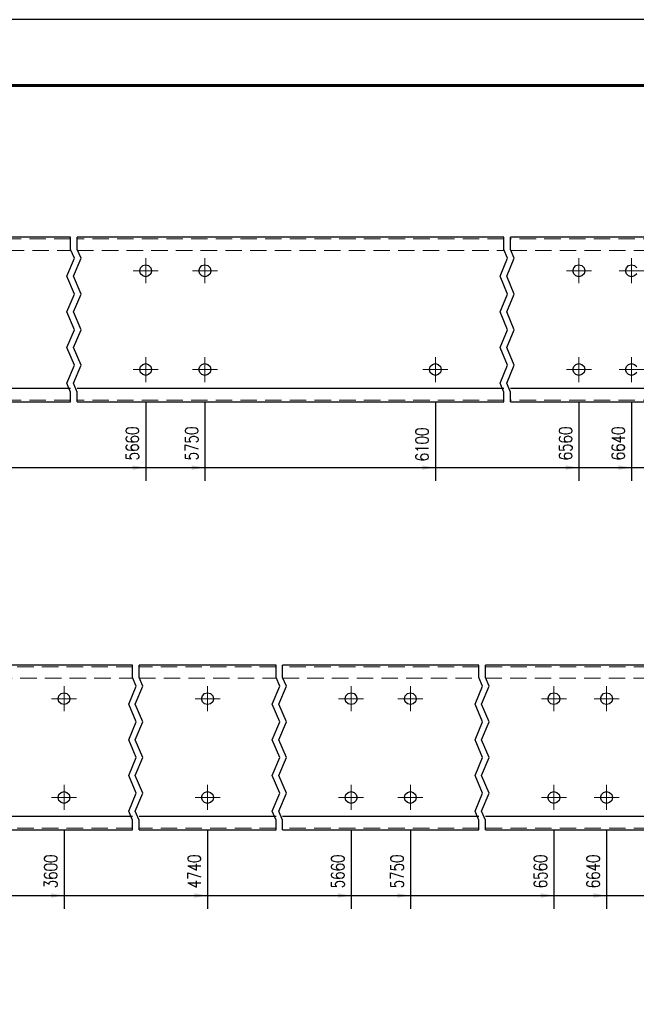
# Model space of a CAD drawing. Header units: millimetres. Extents: x -129 to 775, y 10833 to 11484.
# Tile 16 of 38: x 58 to 152, y 11305 to 11455. Entities that reach past the tile are written whole.
import ezdxf

# ---------------------------------------------------------------- set-up
doc = ezdxf.new("R2010")
doc.units = ezdxf.units.MM
doc.header["$LTSCALE"] = 10
doc.linetypes.add('HIDDEN', pattern=[0.375, 0.25, -0.125])
doc.linetypes.add('MITTE', pattern=[2, 1.25, -0.25, 0.25, -0.25])
doc.layers.get('Defpoints').update_dxf_attribs({"color": 1})
doc.layers.add('_FORMATKA', color=8, linetype='Continuous', plot=False)
for name, color, linetype, lineweight in [('_RAMKA', 7, 'Continuous', 35), ('PS_Bolt', 4, 'Continuous', 13), ('PS_DIM', 4, 'Continuous', 13), ('PS_Hidden', 2, 'HIDDEN', 9), ('PS_Mid', 5, 'MITTE', 15), ('PS_Shape', 161, 'Continuous', 30), ('PS_SOLID', 7, 'Continuous', 30)]:
    doc.layers.add(name, color=color, linetype=linetype, lineweight=lineweight)
doc.styles.add('simplex', font='simplex.shx', dxfattribs={"width": 0.75})
doc.dimstyles.new('1_10_GŁ_DS1-LS10', dxfattribs={"dimtxt": 2, "dimasz": 2, "dimexe": 2, "dimexo": 5, "dimgap": 1, "dimtad": 1, "dimjust": 4, "dimdec": 0, "dimlfac": 10, "dimtxsty": 'simplex', "dimblk1": 'NONE', "dimsah": 1, "dimcen": 2, "dimclrd": 256, "dimclre": 256, "dimclrt": 3, "dimadec": 1, "dimazin": 0, "dimtfac": 1, "dimtdec": 0, "dimtmove": 2, "dimatfit": 3, "dimfxl": 1, "dimarcsym": 0})

# ---------------------------------------------------------------- blocks, each defined once
blk = doc.blocks.new('*D15')
at = {"layer": 'Defpoints', "color": 0, "transparency": 16777216}
for p in [(77.02, 11401.75), (-86.58, 11396.85), (77.02, 11386.85)]:
    blk.add_point(p, dxfattribs=at)
at = {"layer": 'PS_DIM', "lineweight": -2, "transparency": 16777216}
for p, q in [((77.02, 11396.75), (77.02, 11384.85)), ((-86.58, 11391.85), (-86.58, 11384.85)), ((-86.58, 11386.85), (75.02, 11386.85))]:
    blk.add_line(p, q, dxfattribs=at)
at = {"layer": 'PS_DIM', "transparency": 16777216}
blk.add_solid([(75.02, 11387.19), (75.02, 11386.52), (77.02, 11386.85)], dxfattribs=at)
at = {"layer": 'PS_DIM', "color": 3, "transparency": 16777216, "insert": (75, 11390.52), "char_height": 2, "attachment_point": 5, "rotation": 90, "style": 'simplex'}
blk.add_mtext('5660', dxfattribs=at)
blk = doc.blocks.new('_None')
blk = doc.blocks.new('*D16')
at = {"layer": 'Defpoints', "color": 0, "transparency": 16777216}
for p in [(86.02, 11401.75), (-86.58, 11396.85), (86.02, 11386.85)]:
    blk.add_point(p, dxfattribs=at)
at = {"layer": 'PS_DIM', "lineweight": -2, "transparency": 16777216}
for p, q in [((86.02, 11396.75), (86.02, 11384.85)), ((-86.58, 11391.85), (-86.58, 11384.85)), ((-86.58, 11386.85), (84.02, 11386.85))]:
    blk.add_line(p, q, dxfattribs=at)
at = {"layer": 'PS_DIM', "transparency": 16777216}
blk.add_solid([(84.02, 11387.19), (84.02, 11386.52), (86.02, 11386.85)], dxfattribs=at)
at = {"layer": 'PS_DIM', "color": 3, "transparency": 16777216, "insert": (84, 11390.52), "char_height": 2, "attachment_point": 5, "rotation": 90, "style": 'simplex'}
blk.add_mtext('5750', dxfattribs=at)
blk = doc.blocks.new('*D17')
at = {"layer": 'Defpoints', "color": 0, "transparency": 16777216}
for p in [(121.02, 11401.75), (-86.58, 11396.85), (121.02, 11386.85)]:
    blk.add_point(p, dxfattribs=at)
at = {"layer": 'PS_DIM', "lineweight": -2, "transparency": 16777216}
for p, q in [((121.02, 11396.75), (121.02, 11384.85)), ((-86.58, 11391.85), (-86.58, 11384.85)), ((-86.58, 11386.85), (119.02, 11386.85))]:
    blk.add_line(p, q, dxfattribs=at)
at = {"layer": 'PS_DIM', "transparency": 16777216}
blk.add_solid([(119.02, 11387.19), (119.02, 11386.52), (121.02, 11386.85)], dxfattribs=at)
at = {"layer": 'PS_DIM', "color": 3, "transparency": 16777216, "insert": (119, 11390.37), "char_height": 2, "attachment_point": 5, "rotation": 90, "style": 'simplex'}
blk.add_mtext('6100', dxfattribs=at)
blk = doc.blocks.new('*D18')
at = {"layer": 'Defpoints', "color": 0, "transparency": 16777216}
for p in [(142.82, 11401.75), (-86.58, 11396.85), (142.82, 11386.85)]:
    blk.add_point(p, dxfattribs=at)
at = {"layer": 'PS_DIM', "lineweight": -2, "transparency": 16777216}
for p, q in [((142.82, 11396.75), (142.82, 11384.85)), ((-86.58, 11391.85), (-86.58, 11384.85)), ((-86.58, 11386.85), (140.82, 11386.85))]:
    blk.add_line(p, q, dxfattribs=at)
at = {"layer": 'PS_DIM', "transparency": 16777216}
blk.add_solid([(140.82, 11387.19), (140.82, 11386.52), (142.82, 11386.85)], dxfattribs=at)
at = {"layer": 'PS_DIM', "color": 3, "transparency": 16777216, "insert": (140.8, 11390.52), "char_height": 2, "attachment_point": 5, "rotation": 90, "style": 'simplex'}
blk.add_mtext('6560', dxfattribs=at)
blk = doc.blocks.new('*D19')
at = {"layer": 'Defpoints', "color": 0, "transparency": 16777216}
for p in [(150.82, 11401.75), (-86.58, 11396.85), (150.82, 11386.85)]:
    blk.add_point(p, dxfattribs=at)
at = {"layer": 'PS_DIM', "lineweight": -2, "transparency": 16777216}
for p, q in [((150.82, 11396.75), (150.82, 11384.85)), ((-86.58, 11391.85), (-86.58, 11384.85)), ((-86.58, 11386.85), (148.82, 11386.85))]:
    blk.add_line(p, q, dxfattribs=at)
at = {"layer": 'PS_DIM', "transparency": 16777216}
blk.add_solid([(148.82, 11387.19), (148.82, 11386.52), (150.82, 11386.85)], dxfattribs=at)
at = {"layer": 'PS_DIM', "color": 3, "transparency": 16777216, "insert": (148.8, 11390.52), "char_height": 2, "attachment_point": 5, "rotation": 90, "style": 'simplex'}
blk.add_mtext('6640', dxfattribs=at)
blk = doc.blocks.new('*D20')
at = {"layer": 'Defpoints', "color": 0, "transparency": 16777216}
for p in [(196.82, 11401.75), (-86.58, 11396.85), (196.82, 11386.85)]:
    blk.add_point(p, dxfattribs=at)
at = {"layer": 'PS_DIM', "lineweight": -2, "transparency": 16777216}
for p, q in [((196.82, 11396.75), (196.82, 11384.85)), ((-86.58, 11391.85), (-86.58, 11384.85)), ((-86.58, 11386.85), (194.82, 11386.85))]:
    blk.add_line(p, q, dxfattribs=at)
at = {"layer": 'PS_DIM', "transparency": 16777216}
blk.add_solid([(194.82, 11387.19), (194.82, 11386.52), (196.82, 11386.85)], dxfattribs=at)
at = {"layer": 'PS_DIM', "color": 3, "transparency": 16777216, "insert": (194.8, 11390.37), "char_height": 2, "attachment_point": 5, "rotation": 90, "style": 'simplex'}
blk.add_mtext('7100', dxfattribs=at)
blk = doc.blocks.new('*D21')
at = {"layer": 'Defpoints', "color": 0, "transparency": 16777216}
for p in [(215.82, 11401.75), (-86.58, 11396.85), (215.82, 11386.85)]:
    blk.add_point(p, dxfattribs=at)
at = {"layer": 'PS_DIM', "lineweight": -2, "transparency": 16777216}
for p, q in [((215.82, 11396.75), (215.82, 11384.85)), ((-86.58, 11391.85), (-86.58, 11384.85)), ((-86.58, 11386.85), (213.82, 11386.85))]:
    blk.add_line(p, q, dxfattribs=at)
at = {"layer": 'PS_DIM', "transparency": 16777216}
blk.add_solid([(213.82, 11387.19), (213.82, 11386.52), (215.82, 11386.85)], dxfattribs=at)
at = {"layer": 'PS_DIM', "color": 3, "transparency": 16777216, "insert": (213.8, 11390.52), "char_height": 2, "attachment_point": 5, "rotation": 90, "style": 'simplex'}
blk.add_mtext('7290', dxfattribs=at)
blk = doc.blocks.new('*D22')
at = {"layer": 'Defpoints', "color": 0, "transparency": 16777216}
for p in [(-86.58, 11396.85), (218.82, 11396.85), (218.82, 11386.85)]:
    blk.add_point(p, dxfattribs=at)
at = {"layer": 'PS_DIM', "lineweight": -2, "transparency": 16777216}
for p, q in [((-86.58, 11391.85), (-86.58, 11384.85)), ((218.82, 11391.85), (218.82, 11384.85)), ((-86.58, 11386.85), (216.82, 11386.85))]:
    blk.add_line(p, q, dxfattribs=at)
at = {"layer": 'PS_DIM', "transparency": 16777216}
blk.add_solid([(216.82, 11387.19), (216.82, 11386.52), (218.82, 11386.85)], dxfattribs=at)
at = {"layer": 'PS_DIM', "color": 3, "transparency": 16777216, "insert": (217.21, 11390.51), "char_height": 2, "attachment_point": 5, "rotation": 90, "style": 'simplex'}
blk.add_mtext('7320', dxfattribs=at)
blk = doc.blocks.new('*D36')
at = {"layer": 'Defpoints', "color": 0, "transparency": 16777216}
for p in [(64.62, 11336.75), (-86.58, 11331.85), (64.62, 11321.85)]:
    blk.add_point(p, dxfattribs=at)
at = {"layer": 'PS_DIM', "lineweight": -2, "transparency": 16777216}
for p, q in [((64.62, 11331.75), (64.62, 11319.85)), ((-86.58, 11326.85), (-86.58, 11319.85)), ((-86.58, 11321.85), (62.62, 11321.85))]:
    blk.add_line(p, q, dxfattribs=at)
at = {"layer": 'PS_DIM', "transparency": 16777216}
blk.add_solid([(62.62, 11322.19), (62.62, 11321.52), (64.62, 11321.85)], dxfattribs=at)
at = {"layer": 'PS_DIM', "color": 3, "transparency": 16777216, "insert": (62.6, 11325.52), "char_height": 2, "attachment_point": 5, "rotation": 90, "style": 'simplex'}
blk.add_mtext('3600', dxfattribs=at)
blk = doc.blocks.new('*D37')
at = {"layer": 'Defpoints', "color": 0, "transparency": 16777216}
for p in [(86.42, 11336.75), (-86.58, 11331.85), (86.42, 11321.85)]:
    blk.add_point(p, dxfattribs=at)
at = {"layer": 'PS_DIM', "lineweight": -2, "transparency": 16777216}
for p, q in [((86.42, 11331.75), (86.42, 11319.85)), ((-86.58, 11326.85), (-86.58, 11319.85)), ((-86.58, 11321.85), (84.42, 11321.85))]:
    blk.add_line(p, q, dxfattribs=at)
at = {"layer": 'PS_DIM', "transparency": 16777216}
blk.add_solid([(84.42, 11322.19), (84.42, 11321.52), (86.42, 11321.85)], dxfattribs=at)
at = {"layer": 'PS_DIM', "color": 3, "transparency": 16777216, "insert": (84.4, 11325.52), "char_height": 2, "attachment_point": 5, "rotation": 90, "style": 'simplex'}
blk.add_mtext('4740', dxfattribs=at)
blk = doc.blocks.new('*D38')
at = {"layer": 'Defpoints', "color": 0, "transparency": 16777216}
for p in [(108.22, 11336.75), (-86.58, 11331.85), (108.22, 11321.85)]:
    blk.add_point(p, dxfattribs=at)
at = {"layer": 'PS_DIM', "lineweight": -2, "transparency": 16777216}
for p, q in [((108.22, 11331.75), (108.22, 11319.85)), ((-86.58, 11326.85), (-86.58, 11319.85)), ((-86.58, 11321.85), (106.22, 11321.85))]:
    blk.add_line(p, q, dxfattribs=at)
at = {"layer": 'PS_DIM', "transparency": 16777216}
blk.add_solid([(106.22, 11322.19), (106.22, 11321.52), (108.22, 11321.85)], dxfattribs=at)
at = {"layer": 'PS_DIM', "color": 3, "transparency": 16777216, "insert": (106.2, 11325.52), "char_height": 2, "attachment_point": 5, "rotation": 90, "style": 'simplex'}
blk.add_mtext('5660', dxfattribs=at)
blk = doc.blocks.new('*D39')
at = {"layer": 'Defpoints', "color": 0, "transparency": 16777216}
for p in [(117.22, 11336.75), (-86.58, 11331.85), (117.22, 11321.85)]:
    blk.add_point(p, dxfattribs=at)
at = {"layer": 'PS_DIM', "lineweight": -2, "transparency": 16777216}
for p, q in [((117.22, 11331.75), (117.22, 11319.85)), ((-86.58, 11326.85), (-86.58, 11319.85)), ((-86.58, 11321.85), (115.22, 11321.85))]:
    blk.add_line(p, q, dxfattribs=at)
at = {"layer": 'PS_DIM', "transparency": 16777216}
blk.add_solid([(115.22, 11322.19), (115.22, 11321.52), (117.22, 11321.85)], dxfattribs=at)
at = {"layer": 'PS_DIM', "color": 3, "transparency": 16777216, "insert": (115.2, 11325.52), "char_height": 2, "attachment_point": 5, "rotation": 90, "style": 'simplex'}
blk.add_mtext('5750', dxfattribs=at)
blk = doc.blocks.new('*D40')
at = {"layer": 'Defpoints', "color": 0, "transparency": 16777216}
for p in [(139.02, 11336.75), (-86.58, 11331.85), (139.02, 11321.85)]:
    blk.add_point(p, dxfattribs=at)
at = {"layer": 'PS_DIM', "lineweight": -2, "transparency": 16777216}
for p, q in [((139.02, 11331.75), (139.02, 11319.85)), ((-86.58, 11326.85), (-86.58, 11319.85)), ((-86.58, 11321.85), (137.02, 11321.85))]:
    blk.add_line(p, q, dxfattribs=at)
at = {"layer": 'PS_DIM', "transparency": 16777216}
blk.add_solid([(137.02, 11322.19), (137.02, 11321.52), (139.02, 11321.85)], dxfattribs=at)
at = {"layer": 'PS_DIM', "color": 3, "transparency": 16777216, "insert": (137, 11325.52), "char_height": 2, "attachment_point": 5, "rotation": 90, "style": 'simplex'}
blk.add_mtext('6560', dxfattribs=at)
blk = doc.blocks.new('*D41')
at = {"layer": 'Defpoints', "color": 0, "transparency": 16777216}
for p in [(147.02, 11336.75), (-86.58, 11331.85), (147.02, 11321.85)]:
    blk.add_point(p, dxfattribs=at)
at = {"layer": 'PS_DIM', "lineweight": -2, "transparency": 16777216}
for p, q in [((147.02, 11331.75), (147.02, 11319.85)), ((-86.58, 11326.85), (-86.58, 11319.85)), ((-86.58, 11321.85), (145.02, 11321.85))]:
    blk.add_line(p, q, dxfattribs=at)
at = {"layer": 'PS_DIM', "transparency": 16777216}
blk.add_solid([(145.02, 11322.19), (145.02, 11321.52), (147.02, 11321.85)], dxfattribs=at)
at = {"layer": 'PS_DIM', "color": 3, "transparency": 16777216, "insert": (145, 11325.52), "char_height": 2, "attachment_point": 5, "rotation": 90, "style": 'simplex'}
blk.add_mtext('6640', dxfattribs=at)
blk = doc.blocks.new('*D42')
at = {"layer": 'Defpoints', "color": 0, "transparency": 16777216}
for p in [(168.82, 11336.75), (-86.58, 11331.85), (168.82, 11321.85)]:
    blk.add_point(p, dxfattribs=at)
at = {"layer": 'PS_DIM', "lineweight": -2, "transparency": 16777216}
for p, q in [((168.82, 11331.75), (168.82, 11319.85)), ((-86.58, 11326.85), (-86.58, 11319.85)), ((-86.58, 11321.85), (166.82, 11321.85))]:
    blk.add_line(p, q, dxfattribs=at)
at = {"layer": 'PS_DIM', "transparency": 16777216}
blk.add_solid([(166.82, 11322.19), (166.82, 11321.52), (168.82, 11321.85)], dxfattribs=at)
at = {"layer": 'PS_DIM', "color": 3, "transparency": 16777216, "insert": (166.8, 11325.52), "char_height": 2, "attachment_point": 5, "rotation": 90, "style": 'simplex'}
blk.add_mtext('7290', dxfattribs=at)
blk = doc.blocks.new('*D43')
at = {"layer": 'Defpoints', "color": 0, "transparency": 16777216}
for p in [(-86.58, 11331.85), (171.82, 11331.85), (171.82, 11321.85)]:
    blk.add_point(p, dxfattribs=at)
at = {"layer": 'PS_DIM', "lineweight": -2, "transparency": 16777216}
for p, q in [((-86.58, 11326.85), (-86.58, 11319.85)), ((171.82, 11326.85), (171.82, 11319.85)), ((-86.58, 11321.85), (169.82, 11321.85))]:
    blk.add_line(p, q, dxfattribs=at)
at = {"layer": 'PS_DIM', "transparency": 16777216}
blk.add_solid([(169.82, 11322.19), (169.82, 11321.52), (171.82, 11321.85)], dxfattribs=at)
at = {"layer": 'PS_DIM', "color": 3, "transparency": 16777216, "insert": (170.33, 11325.52), "char_height": 2, "attachment_point": 5, "rotation": 90, "style": 'simplex'}
blk.add_mtext('7320', dxfattribs=at)
blk = doc.blocks.new('*X308')
at = {"color": 3, "linetype": 'Continuous'}
blk.add_line((150.82, 11401.65), (150.82, 11401.65), dxfattribs=at)
blk.add_line((150.82, 11401.65), (150.82, 11401.65), dxfattribs=at)
blk.add_line((150.82, 11401.65), (150.82, 11401.65), dxfattribs=at)
blk.add_line((150.82, 11401.65), (150.82, 11401.65), dxfattribs=at)
blk.add_line((150.82, 11401.65), (150.82, 11401.65), dxfattribs=at)
blk = doc.blocks.new('*X311')
at = {"color": 3, "linetype": 'Continuous'}
blk.add_line((142.82, 11401.65), (142.82, 11401.65), dxfattribs=at)
blk.add_line((142.82, 11401.65), (142.82, 11401.65), dxfattribs=at)
blk.add_line((142.82, 11401.65), (142.82, 11401.65), dxfattribs=at)
blk.add_line((142.82, 11401.65), (142.82, 11401.65), dxfattribs=at)
blk.add_line((142.82, 11401.65), (142.82, 11401.65), dxfattribs=at)
blk = doc.blocks.new('*X313')
at = {"color": 1}
for p, q in [((65.62, 11419.99), (65.62, 11421.85)), ((66.62, 11419.99), (66.62, 11421.85)), ((131.42, 11419.99), (131.42, 11421.85)), ((132.42, 11419.99), (132.42, 11421.85)), ((66.2, 11418.64), (65.62, 11419.99)), ((67.2, 11418.64), (66.62, 11419.99)), ((132, 11418.64), (131.42, 11419.99)), ((133, 11418.64), (132.42, 11419.99)), ((65.05, 11415.93), (66.2, 11418.64)), ((66.05, 11415.93), (67.2, 11418.64)), ((130.85, 11415.93), (132, 11418.64)), ((131.85, 11415.93), (133, 11418.64)), ((66.2, 11413.22), (65.05, 11415.93)), ((67.2, 11413.22), (66.05, 11415.93)), ((132, 11413.22), (130.85, 11415.93)), ((133, 11413.22), (131.85, 11415.93)), ((65.05, 11410.51), (66.2, 11413.22)), ((66.05, 11410.51), (67.2, 11413.22)), ((130.85, 11410.51), (132, 11413.22)), ((131.85, 11410.51), (133, 11413.22)), ((66.2, 11407.8), (65.05, 11410.51)), ((67.2, 11407.8), (66.05, 11410.51)), ((132, 11407.8), (130.85, 11410.51)), ((133, 11407.8), (131.85, 11410.51)), ((65.05, 11405.1), (66.2, 11407.8)), ((66.05, 11405.1), (67.2, 11407.8)), ((130.85, 11405.1), (132, 11407.8)), ((131.85, 11405.1), (133, 11407.8)), ((66.2, 11402.39), (65.05, 11405.1)), ((67.2, 11402.39), (66.05, 11405.1)), ((132, 11402.39), (130.85, 11405.1)), ((133, 11402.39), (131.85, 11405.1)), ((65.05, 11399.68), (66.2, 11402.39)), ((66.05, 11399.68), (67.2, 11402.39)), ((130.85, 11399.68), (132, 11402.39)), ((131.85, 11399.68), (133, 11402.39)), ((65.62, 11398.32), (65.05, 11399.68)), ((66.62, 11398.32), (66.05, 11399.68)), ((131.42, 11398.32), (130.85, 11399.68)), ((132.42, 11398.32), (131.85, 11399.68)), ((65.62, 11396.85), (65.62, 11398.32)), ((66.62, 11396.85), (66.62, 11398.32)), ((131.42, 11396.85), (131.42, 11398.32)), ((132.42, 11396.85), (132.42, 11398.32))]:
    blk.add_line(p, q, dxfattribs=at)
at = {"layer": 'PS_Hidden', "color": 2, "linetype": 'HIDDEN'}
for p, q in [((65.62, 11421.6), (44.82, 11421.6)), ((131.42, 11421.6), (66.62, 11421.6)), ((218.82, 11421.6), (132.42, 11421.6)), ((44.82, 11419.85), (65.62, 11419.85)), ((66.62, 11419.85), (131.42, 11419.85)), ((132.42, 11419.85), (218.82, 11419.85)), ((65.62, 11397.1), (44.82, 11397.1)), ((131.42, 11397.1), (66.62, 11397.1)), ((218.82, 11397.1), (132.42, 11397.1))]:
    blk.add_line(p, q, dxfattribs=at)
at = {"layer": 'PS_Mid', "color": 5, "linetype": 'MITTE'}
for p, q in [((77.02, 11418.65), (77.02, 11414.85)), ((86.02, 11418.65), (86.02, 11414.85)), ((142.82, 11418.65), (142.82, 11414.85)), ((150.82, 11418.65), (150.82, 11414.85)), ((78.92, 11416.75), (75.12, 11416.75)), ((87.92, 11416.75), (84.12, 11416.75)), ((144.72, 11416.75), (140.92, 11416.75)), ((152.72, 11416.75), (148.92, 11416.75)), ((77.02, 11403.65), (77.02, 11399.85)), ((86.02, 11403.65), (86.02, 11399.85)), ((121.02, 11403.65), (121.02, 11399.85)), ((142.82, 11403.65), (142.82, 11399.85)), ((150.82, 11403.65), (150.82, 11399.85)), ((78.92, 11401.75), (75.12, 11401.75)), ((87.92, 11401.75), (84.12, 11401.75)), ((122.92, 11401.75), (119.12, 11401.75)), ((144.72, 11401.75), (140.92, 11401.75)), ((152.72, 11401.75), (148.92, 11401.75))]:
    blk.add_line(p, q, dxfattribs=at)
at = {"layer": 'PS_SOLID', "color": 7, "linetype": 'Continuous'}
for p, q in [((65.62, 11421.85), (55.22, 11421.85)), ((77.02, 11421.85), (66.62, 11421.85)), ((86.02, 11421.85), (77.02, 11421.85)), ((121.02, 11421.85), (86.02, 11421.85)), ((131.42, 11421.85), (121.02, 11421.85)), ((142.82, 11421.85), (132.42, 11421.85)), ((150.82, 11421.85), (142.82, 11421.85)), ((196.82, 11421.85), (150.82, 11421.85)), ((76.12, 11416.75), (76.24, 11417.2)), ((76.24, 11416.3), (76.12, 11416.75)), ((76.24, 11417.2), (76.57, 11417.53)), ((76.57, 11417.53), (77.02, 11417.65)), ((77.02, 11417.65), (77.47, 11417.53)), ((77.47, 11417.53), (77.8, 11417.2)), ((77.8, 11417.2), (77.92, 11416.75)), ((77.92, 11416.75), (77.8, 11416.3)), ((85.12, 11416.75), (85.24, 11417.2)), ((85.24, 11416.3), (85.12, 11416.75)), ((85.24, 11417.2), (85.57, 11417.53)), ((85.57, 11417.53), (86.02, 11417.65)), ((86.02, 11417.65), (86.47, 11417.53)), ((86.47, 11417.53), (86.8, 11417.2)), ((86.8, 11417.2), (86.92, 11416.75)), ((86.92, 11416.75), (86.8, 11416.3)), ((141.92, 11416.75), (142.04, 11417.2)), ((142.04, 11416.3), (141.92, 11416.75)), ((142.04, 11417.2), (142.37, 11417.53)), ((142.37, 11417.53), (142.82, 11417.65)), ((142.82, 11417.65), (143.27, 11417.53)), ((143.27, 11417.53), (143.6, 11417.2)), ((143.6, 11417.2), (143.72, 11416.75)), ((143.72, 11416.75), (143.6, 11416.3)), ((149.92, 11416.75), (150.04, 11417.2)), ((150.04, 11416.3), (149.92, 11416.75)), ((150.04, 11417.2), (150.37, 11417.53)), ((150.37, 11417.53), (150.82, 11417.65)), ((150.82, 11417.65), (151.27, 11417.53)), ((151.27, 11417.53), (151.6, 11417.2)), ((76.57, 11415.97), (76.24, 11416.3)), ((77.02, 11415.85), (76.57, 11415.97)), ((77.47, 11415.97), (77.02, 11415.85)), ((77.8, 11416.3), (77.47, 11415.97)), ((85.57, 11415.97), (85.24, 11416.3)), ((86.02, 11415.85), (85.57, 11415.97)), ((86.47, 11415.97), (86.02, 11415.85)), ((86.8, 11416.3), (86.47, 11415.97)), ((142.37, 11415.97), (142.04, 11416.3)), ((142.82, 11415.85), (142.37, 11415.97)), ((143.27, 11415.97), (142.82, 11415.85)), ((143.6, 11416.3), (143.27, 11415.97)), ((150.37, 11415.97), (150.04, 11416.3)), ((150.82, 11415.85), (150.37, 11415.97)), ((151.27, 11415.97), (150.82, 11415.85)), ((151.6, 11416.3), (151.27, 11415.97)), ((76.12, 11401.75), (76.24, 11402.2)), ((76.24, 11401.3), (76.12, 11401.75)), ((76.24, 11402.2), (76.57, 11402.53)), ((76.57, 11402.53), (77.02, 11402.65)), ((77.02, 11402.65), (77.47, 11402.53)), ((77.47, 11402.53), (77.8, 11402.2)), ((77.8, 11402.2), (77.92, 11401.75)), ((77.92, 11401.75), (77.8, 11401.3)), ((85.12, 11401.75), (85.24, 11402.2)), ((85.24, 11401.3), (85.12, 11401.75)), ((85.24, 11402.2), (85.57, 11402.53)), ((85.57, 11402.53), (86.02, 11402.65)), ((86.02, 11402.65), (86.47, 11402.53)), ((86.47, 11402.53), (86.8, 11402.2)), ((86.8, 11402.2), (86.92, 11401.75)), ((86.92, 11401.75), (86.8, 11401.3)), ((120.12, 11401.75), (120.24, 11402.2)), ((120.24, 11401.3), (120.12, 11401.75)), ((120.24, 11402.2), (120.57, 11402.53)), ((120.57, 11402.53), (121.02, 11402.65)), ((121.02, 11402.65), (121.47, 11402.53)), ((121.47, 11402.53), (121.8, 11402.2)), ((121.8, 11402.2), (121.92, 11401.75)), ((121.92, 11401.75), (121.8, 11401.3)), ((141.92, 11401.75), (142.04, 11402.2)), ((142.04, 11401.3), (141.92, 11401.75)), ((142.04, 11402.2), (142.37, 11402.53)), ((142.37, 11402.53), (142.82, 11402.65)), ((142.82, 11402.65), (143.27, 11402.53)), ((143.27, 11402.53), (143.6, 11402.2)), ((143.6, 11402.2), (143.72, 11401.75)), ((143.72, 11401.75), (143.6, 11401.3)), ((149.92, 11401.75), (150.04, 11402.2)), ((150.04, 11401.3), (149.92, 11401.75)), ((150.04, 11402.2), (150.37, 11402.53)), ((150.37, 11402.53), (150.82, 11402.65)), ((150.82, 11402.65), (151.27, 11402.53)), ((151.27, 11402.53), (151.6, 11402.2)), ((76.57, 11400.97), (76.24, 11401.3)), ((77.02, 11400.85), (76.57, 11400.97)), ((77.47, 11400.97), (77.02, 11400.85)), ((77.8, 11401.3), (77.47, 11400.97)), ((85.57, 11400.97), (85.24, 11401.3)), ((86.02, 11400.85), (85.57, 11400.97)), ((86.47, 11400.97), (86.02, 11400.85)), ((86.8, 11401.3), (86.47, 11400.97)), ((120.57, 11400.97), (120.24, 11401.3)), ((121.02, 11400.85), (120.57, 11400.97)), ((121.47, 11400.97), (121.02, 11400.85)), ((121.8, 11401.3), (121.47, 11400.97)), ((142.37, 11400.97), (142.04, 11401.3)), ((142.82, 11400.85), (142.37, 11400.97)), ((143.27, 11400.97), (142.82, 11400.85)), ((143.6, 11401.3), (143.27, 11400.97)), ((150.37, 11400.97), (150.04, 11401.3)), ((150.82, 11400.85), (150.37, 11400.97)), ((151.27, 11400.97), (150.82, 11400.85)), ((151.6, 11401.3), (151.27, 11400.97)), ((65.62, 11398.85), (44.82, 11398.85)), ((131.42, 11398.85), (66.62, 11398.85)), ((218.82, 11398.85), (132.42, 11398.85)), ((44.82, 11396.85), (65.62, 11396.85)), ((66.62, 11396.85), (131.42, 11396.85)), ((132.42, 11396.85), (218.82, 11396.85))]:
    blk.add_line(p, q, dxfattribs=at)
blk = doc.blocks.new('*X314')
at = {"color": 3, "linetype": 'Continuous'}
blk.add_line((150.82, 11416.65), (150.82, 11416.65), dxfattribs=at)
blk.add_line((150.82, 11416.65), (150.82, 11416.65), dxfattribs=at)
blk.add_line((150.82, 11416.65), (150.82, 11416.65), dxfattribs=at)
blk.add_line((150.82, 11416.65), (150.82, 11416.65), dxfattribs=at)
blk.add_line((150.82, 11416.65), (150.82, 11416.65), dxfattribs=at)
blk = doc.blocks.new('*X316')
at = {"color": 3, "linetype": 'Continuous'}
blk.add_line((142.82, 11416.65), (142.82, 11416.65), dxfattribs=at)
blk.add_line((142.82, 11416.65), (142.82, 11416.65), dxfattribs=at)
blk.add_line((142.82, 11416.65), (142.82, 11416.65), dxfattribs=at)
blk.add_line((142.82, 11416.65), (142.82, 11416.65), dxfattribs=at)
blk.add_line((142.82, 11416.65), (142.82, 11416.65), dxfattribs=at)
blk = doc.blocks.new('*X330')
at = {"color": 3, "linetype": 'Continuous'}
blk.add_line((147.02, 11336.65), (147.02, 11336.65), dxfattribs=at)
blk.add_line((147.02, 11336.65), (147.02, 11336.65), dxfattribs=at)
blk.add_line((147.02, 11336.65), (147.02, 11336.65), dxfattribs=at)
blk.add_line((147.02, 11336.65), (147.02, 11336.65), dxfattribs=at)
blk.add_line((147.02, 11336.65), (147.02, 11336.65), dxfattribs=at)
blk = doc.blocks.new('*X331')
at = {"color": 1}
for p, q in [((75.02, 11354.99), (75.02, 11356.85)), ((76.02, 11354.99), (76.02, 11356.85)), ((96.82, 11354.99), (96.82, 11356.85)), ((97.82, 11354.99), (97.82, 11356.85)), ((127.62, 11354.99), (127.62, 11356.85)), ((128.62, 11354.99), (128.62, 11356.85)), ((75.6, 11353.64), (75.02, 11354.99)), ((76.6, 11353.64), (76.02, 11354.99)), ((97.4, 11353.64), (96.82, 11354.99)), ((98.4, 11353.64), (97.82, 11354.99)), ((128.2, 11353.64), (127.62, 11354.99)), ((129.2, 11353.64), (128.62, 11354.99)), ((74.45, 11350.93), (75.6, 11353.64)), ((75.45, 11350.93), (76.6, 11353.64)), ((96.25, 11350.93), (97.4, 11353.64)), ((97.25, 11350.93), (98.4, 11353.64)), ((127.05, 11350.93), (128.2, 11353.64)), ((128.05, 11350.93), (129.2, 11353.64)), ((75.6, 11348.22), (74.45, 11350.93)), ((76.6, 11348.22), (75.45, 11350.93)), ((97.4, 11348.22), (96.25, 11350.93)), ((98.4, 11348.22), (97.25, 11350.93)), ((128.2, 11348.22), (127.05, 11350.93)), ((129.2, 11348.22), (128.05, 11350.93)), ((74.45, 11345.51), (75.6, 11348.22)), ((75.45, 11345.51), (76.6, 11348.22)), ((96.25, 11345.51), (97.4, 11348.22)), ((97.25, 11345.51), (98.4, 11348.22)), ((127.05, 11345.51), (128.2, 11348.22)), ((128.05, 11345.51), (129.2, 11348.22)), ((75.6, 11342.8), (74.45, 11345.51)), ((76.6, 11342.8), (75.45, 11345.51)), ((97.4, 11342.8), (96.25, 11345.51)), ((98.4, 11342.8), (97.25, 11345.51)), ((128.2, 11342.8), (127.05, 11345.51)), ((129.2, 11342.8), (128.05, 11345.51)), ((74.45, 11340.1), (75.6, 11342.8)), ((75.45, 11340.1), (76.6, 11342.8)), ((96.25, 11340.1), (97.4, 11342.8)), ((97.25, 11340.1), (98.4, 11342.8)), ((127.05, 11340.1), (128.2, 11342.8)), ((128.05, 11340.1), (129.2, 11342.8)), ((75.6, 11337.39), (74.45, 11340.1)), ((76.6, 11337.39), (75.45, 11340.1)), ((97.4, 11337.39), (96.25, 11340.1)), ((98.4, 11337.39), (97.25, 11340.1)), ((128.2, 11337.39), (127.05, 11340.1)), ((129.2, 11337.39), (128.05, 11340.1)), ((74.45, 11334.68), (75.6, 11337.39)), ((75.45, 11334.68), (76.6, 11337.39)), ((96.25, 11334.68), (97.4, 11337.39)), ((97.25, 11334.68), (98.4, 11337.39)), ((127.05, 11334.68), (128.2, 11337.39)), ((128.05, 11334.68), (129.2, 11337.39)), ((75.02, 11333.32), (74.45, 11334.68)), ((76.02, 11333.32), (75.45, 11334.68)), ((96.82, 11333.32), (96.25, 11334.68)), ((97.82, 11333.32), (97.25, 11334.68)), ((127.62, 11333.32), (127.05, 11334.68)), ((128.62, 11333.32), (128.05, 11334.68)), ((75.02, 11331.85), (75.02, 11333.32)), ((76.02, 11331.85), (76.02, 11333.32)), ((96.82, 11331.85), (96.82, 11333.32)), ((97.82, 11331.85), (97.82, 11333.32)), ((127.62, 11331.85), (127.62, 11333.32)), ((128.62, 11331.85), (128.62, 11333.32))]:
    blk.add_line(p, q, dxfattribs=at)
at = {"layer": 'PS_Hidden', "color": 2, "linetype": 'HIDDEN'}
for p, q in [((75.02, 11356.6), (54.22, 11356.6)), ((96.82, 11356.6), (76.02, 11356.6)), ((127.62, 11356.6), (97.82, 11356.6)), ((157.42, 11356.6), (128.62, 11356.6)), ((54.22, 11354.85), (75.02, 11354.85)), ((76.02, 11354.85), (96.82, 11354.85)), ((97.82, 11354.85), (127.62, 11354.85)), ((128.62, 11354.85), (157.42, 11354.85)), ((75.02, 11332.1), (54.22, 11332.1)), ((96.82, 11332.1), (76.02, 11332.1)), ((127.62, 11332.1), (97.82, 11332.1)), ((157.42, 11332.1), (128.62, 11332.1))]:
    blk.add_line(p, q, dxfattribs=at)
at = {"layer": 'PS_Mid', "color": 5, "linetype": 'MITTE'}
for p, q in [((64.62, 11353.65), (64.62, 11349.85)), ((86.42, 11353.65), (86.42, 11349.85)), ((108.22, 11353.65), (108.22, 11349.85)), ((117.22, 11353.65), (117.22, 11349.85)), ((139.02, 11353.65), (139.02, 11349.85)), ((147.02, 11353.65), (147.02, 11349.85)), ((66.52, 11351.75), (62.72, 11351.75)), ((88.32, 11351.75), (84.52, 11351.75)), ((110.12, 11351.75), (106.32, 11351.75)), ((119.12, 11351.75), (115.32, 11351.75)), ((140.92, 11351.75), (137.12, 11351.75)), ((148.92, 11351.75), (145.12, 11351.75)), ((64.62, 11338.65), (64.62, 11334.85)), ((86.42, 11338.65), (86.42, 11334.85)), ((108.22, 11338.65), (108.22, 11334.85)), ((117.22, 11338.65), (117.22, 11334.85)), ((139.02, 11338.65), (139.02, 11334.85)), ((147.02, 11338.65), (147.02, 11334.85)), ((66.52, 11336.75), (62.72, 11336.75)), ((88.32, 11336.75), (84.52, 11336.75)), ((110.12, 11336.75), (106.32, 11336.75)), ((119.12, 11336.75), (115.32, 11336.75)), ((140.92, 11336.75), (137.12, 11336.75)), ((148.92, 11336.75), (145.12, 11336.75))]:
    blk.add_line(p, q, dxfattribs=at)
at = {"layer": 'PS_SOLID', "color": 7, "linetype": 'Continuous'}
for p, q in [((64.62, 11356.85), (54.22, 11356.85)), ((75.02, 11356.85), (64.62, 11356.85)), ((86.42, 11356.85), (76.02, 11356.85)), ((96.82, 11356.85), (86.42, 11356.85)), ((108.22, 11356.85), (97.82, 11356.85)), ((117.22, 11356.85), (108.22, 11356.85)), ((127.62, 11356.85), (117.22, 11356.85)), ((139.02, 11356.85), (128.62, 11356.85)), ((147.02, 11356.85), (139.02, 11356.85)), ((157.42, 11356.85), (147.02, 11356.85)), ((63.84, 11352.2), (64.17, 11352.53)), ((64.17, 11352.53), (64.62, 11352.65)), ((64.62, 11352.65), (65.07, 11352.53)), ((65.07, 11352.53), (65.4, 11352.2)), ((85.64, 11352.2), (85.97, 11352.53)), ((85.97, 11352.53), (86.42, 11352.65)), ((86.42, 11352.65), (86.87, 11352.53)), ((86.87, 11352.53), (87.2, 11352.2)), ((107.44, 11352.2), (107.77, 11352.53)), ((107.77, 11352.53), (108.22, 11352.65)), ((108.22, 11352.65), (108.67, 11352.53)), ((108.67, 11352.53), (109, 11352.2)), ((116.44, 11352.2), (116.77, 11352.53)), ((116.77, 11352.53), (117.22, 11352.65)), ((117.22, 11352.65), (117.67, 11352.53)), ((117.67, 11352.53), (118, 11352.2)), ((138.24, 11352.2), (138.57, 11352.53)), ((138.57, 11352.53), (139.02, 11352.65)), ((139.02, 11352.65), (139.47, 11352.53)), ((139.47, 11352.53), (139.8, 11352.2)), ((146.24, 11352.2), (146.57, 11352.53)), ((146.57, 11352.53), (147.02, 11352.65)), ((147.02, 11352.65), (147.47, 11352.53)), ((147.47, 11352.53), (147.8, 11352.2)), ((63.72, 11351.75), (63.84, 11352.2)), ((63.84, 11351.3), (63.72, 11351.75)), ((64.17, 11350.97), (63.84, 11351.3)), ((64.62, 11350.85), (64.17, 11350.97)), ((65.07, 11350.97), (64.62, 11350.85)), ((65.4, 11351.3), (65.07, 11350.97)), ((65.4, 11352.2), (65.52, 11351.75)), ((65.52, 11351.75), (65.4, 11351.3)), ((85.52, 11351.75), (85.64, 11352.2)), ((85.64, 11351.3), (85.52, 11351.75)), ((85.97, 11350.97), (85.64, 11351.3)), ((86.42, 11350.85), (85.97, 11350.97)), ((86.87, 11350.97), (86.42, 11350.85)), ((87.2, 11351.3), (86.87, 11350.97)), ((87.2, 11352.2), (87.32, 11351.75)), ((87.32, 11351.75), (87.2, 11351.3)), ((107.32, 11351.75), (107.44, 11352.2)), ((107.44, 11351.3), (107.32, 11351.75)), ((107.77, 11350.97), (107.44, 11351.3)), ((108.22, 11350.85), (107.77, 11350.97)), ((108.67, 11350.97), (108.22, 11350.85)), ((109, 11351.3), (108.67, 11350.97)), ((109, 11352.2), (109.12, 11351.75)), ((109.12, 11351.75), (109, 11351.3)), ((116.32, 11351.75), (116.44, 11352.2)), ((116.44, 11351.3), (116.32, 11351.75)), ((116.77, 11350.97), (116.44, 11351.3)), ((117.22, 11350.85), (116.77, 11350.97)), ((117.67, 11350.97), (117.22, 11350.85)), ((118, 11351.3), (117.67, 11350.97)), ((118, 11352.2), (118.12, 11351.75)), ((118.12, 11351.75), (118, 11351.3)), ((138.12, 11351.75), (138.24, 11352.2)), ((138.24, 11351.3), (138.12, 11351.75)), ((138.57, 11350.97), (138.24, 11351.3)), ((139.02, 11350.85), (138.57, 11350.97)), ((139.47, 11350.97), (139.02, 11350.85)), ((139.8, 11351.3), (139.47, 11350.97)), ((139.8, 11352.2), (139.92, 11351.75)), ((139.92, 11351.75), (139.8, 11351.3)), ((146.12, 11351.75), (146.24, 11352.2)), ((146.24, 11351.3), (146.12, 11351.75)), ((146.57, 11350.97), (146.24, 11351.3)), ((147.02, 11350.85), (146.57, 11350.97)), ((147.47, 11350.97), (147.02, 11350.85)), ((147.8, 11351.3), (147.47, 11350.97)), ((147.8, 11352.2), (147.92, 11351.75)), ((147.92, 11351.75), (147.8, 11351.3)), ((63.84, 11337.2), (64.17, 11337.53)), ((64.17, 11337.53), (64.62, 11337.65)), ((64.62, 11337.65), (65.07, 11337.53)), ((65.07, 11337.53), (65.4, 11337.2)), ((85.64, 11337.2), (85.97, 11337.53)), ((85.97, 11337.53), (86.42, 11337.65)), ((86.42, 11337.65), (86.87, 11337.53)), ((86.87, 11337.53), (87.2, 11337.2)), ((107.44, 11337.2), (107.77, 11337.53)), ((107.77, 11337.53), (108.22, 11337.65)), ((108.22, 11337.65), (108.67, 11337.53)), ((108.67, 11337.53), (109, 11337.2)), ((116.44, 11337.2), (116.77, 11337.53)), ((116.77, 11337.53), (117.22, 11337.65)), ((117.22, 11337.65), (117.67, 11337.53)), ((117.67, 11337.53), (118, 11337.2)), ((138.24, 11337.2), (138.57, 11337.53)), ((138.57, 11337.53), (139.02, 11337.65)), ((139.02, 11337.65), (139.47, 11337.53)), ((139.47, 11337.53), (139.8, 11337.2)), ((146.24, 11337.2), (146.57, 11337.53)), ((146.57, 11337.53), (147.02, 11337.65)), ((147.02, 11337.65), (147.47, 11337.53)), ((147.47, 11337.53), (147.8, 11337.2)), ((63.72, 11336.75), (63.84, 11337.2)), ((63.84, 11336.3), (63.72, 11336.75)), ((64.17, 11335.97), (63.84, 11336.3)), ((64.62, 11335.85), (64.17, 11335.97)), ((65.07, 11335.97), (64.62, 11335.85)), ((65.4, 11336.3), (65.07, 11335.97)), ((65.4, 11337.2), (65.52, 11336.75)), ((65.52, 11336.75), (65.4, 11336.3)), ((85.52, 11336.75), (85.64, 11337.2)), ((85.64, 11336.3), (85.52, 11336.75)), ((85.97, 11335.97), (85.64, 11336.3)), ((86.42, 11335.85), (85.97, 11335.97)), ((86.87, 11335.97), (86.42, 11335.85)), ((87.2, 11336.3), (86.87, 11335.97)), ((87.2, 11337.2), (87.32, 11336.75)), ((87.32, 11336.75), (87.2, 11336.3)), ((107.32, 11336.75), (107.44, 11337.2)), ((107.44, 11336.3), (107.32, 11336.75)), ((107.77, 11335.97), (107.44, 11336.3)), ((108.22, 11335.85), (107.77, 11335.97)), ((108.67, 11335.97), (108.22, 11335.85)), ((109, 11336.3), (108.67, 11335.97)), ((109, 11337.2), (109.12, 11336.75)), ((109.12, 11336.75), (109, 11336.3)), ((116.32, 11336.75), (116.44, 11337.2)), ((116.44, 11336.3), (116.32, 11336.75)), ((116.77, 11335.97), (116.44, 11336.3)), ((117.22, 11335.85), (116.77, 11335.97)), ((117.67, 11335.97), (117.22, 11335.85)), ((118, 11336.3), (117.67, 11335.97)), ((118, 11337.2), (118.12, 11336.75)), ((118.12, 11336.75), (118, 11336.3)), ((138.12, 11336.75), (138.24, 11337.2)), ((138.24, 11336.3), (138.12, 11336.75)), ((138.57, 11335.97), (138.24, 11336.3)), ((139.02, 11335.85), (138.57, 11335.97)), ((139.47, 11335.97), (139.02, 11335.85)), ((139.8, 11336.3), (139.47, 11335.97)), ((139.8, 11337.2), (139.92, 11336.75)), ((139.92, 11336.75), (139.8, 11336.3)), ((146.12, 11336.75), (146.24, 11337.2)), ((146.24, 11336.3), (146.12, 11336.75)), ((146.57, 11335.97), (146.24, 11336.3)), ((147.02, 11335.85), (146.57, 11335.97)), ((147.47, 11335.97), (147.02, 11335.85)), ((147.8, 11336.3), (147.47, 11335.97)), ((147.8, 11337.2), (147.92, 11336.75)), ((147.92, 11336.75), (147.8, 11336.3)), ((75.02, 11333.85), (54.22, 11333.85)), ((96.82, 11333.85), (76.02, 11333.85)), ((127.62, 11333.85), (97.82, 11333.85)), ((157.42, 11333.85), (128.62, 11333.85)), ((54.22, 11331.85), (75.02, 11331.85)), ((76.02, 11331.85), (96.82, 11331.85)), ((97.82, 11331.85), (127.62, 11331.85)), ((128.62, 11331.85), (157.42, 11331.85))]:
    blk.add_line(p, q, dxfattribs=at)
blk = doc.blocks.new('*X333')
at = {"color": 3, "linetype": 'Continuous'}
blk.add_line((139.02, 11351.65), (139.02, 11351.65), dxfattribs=at)
blk.add_line((139.02, 11351.65), (139.02, 11351.65), dxfattribs=at)
blk.add_line((139.02, 11351.65), (139.02, 11351.65), dxfattribs=at)
blk.add_line((139.02, 11351.65), (139.02, 11351.65), dxfattribs=at)
blk.add_line((139.02, 11351.65), (139.02, 11351.65), dxfattribs=at)
blk = doc.blocks.new('*X334')
at = {"color": 3, "linetype": 'Continuous'}
blk.add_line((147.02, 11351.65), (147.02, 11351.65), dxfattribs=at)
blk.add_line((147.02, 11351.65), (147.02, 11351.65), dxfattribs=at)
blk.add_line((147.02, 11351.65), (147.02, 11351.65), dxfattribs=at)
blk.add_line((147.02, 11351.65), (147.02, 11351.65), dxfattribs=at)
blk.add_line((147.02, 11351.65), (147.02, 11351.65), dxfattribs=at)
blk = doc.blocks.new('*X336')
at = {"color": 3, "linetype": 'Continuous'}
blk.add_line((139.02, 11336.65), (139.02, 11336.65), dxfattribs=at)
blk.add_line((139.02, 11336.65), (139.02, 11336.65), dxfattribs=at)
blk.add_line((139.02, 11336.65), (139.02, 11336.65), dxfattribs=at)
blk.add_line((139.02, 11336.65), (139.02, 11336.65), dxfattribs=at)
blk.add_line((139.02, 11336.65), (139.02, 11336.65), dxfattribs=at)

msp = doc.modelspace()

# ---------------------------------------------------------------- linework, layer by layer
at = {"layer": '_FORMATKA', "lineweight": -3}
msp.add_lwpolyline([(-127.13, 10860.89), (772.87, 10860.89), (772.87, 11454.89), (-127.13, 11454.89)], close=True, dxfattribs=at)
at = {"layer": '_RAMKA', "lineweight": -3, "const_width": 0.5}
msp.add_lwpolyline([(-97.13, 10870.89), (762.87, 10870.89), (762.87, 11444.89), (-97.13, 11444.89)], close=True, dxfattribs=at)

# ---------------------------------------------------------------- block references
at = {"layer": 'PS_Bolt', "color": 3}
for name in ['*X316', '*X314', '*X311', '*X308', '*X333', '*X334', '*X336', '*X330']:
    msp.add_blockref(name, (0, 0), dxfattribs=at)
at = {"layer": 'PS_Shape', "color": 5}
for name in ['*X313', '*X331']:
    msp.add_blockref(name, (0, 0), dxfattribs=at)

# ---------------------------------------------------------------- dimensions: what is measured, and where the dimension line sits
at = {"layer": 'PS_DIM'}
for base, p1, p2, text, picture, middle in [((77.02, 11386.85), (-86.58, 11396.85), (77.02, 11401.75), '5660', '*D15', (75, 11390.52)), ((86.02, 11386.85), (-86.58, 11396.85), (86.02, 11401.75), '5750', '*D16', (84, 11390.52)), ((121.02, 11386.85), (-86.58, 11396.85), (121.02, 11401.75), '6100', '*D17', (119, 11390.37)), ((142.82, 11386.85), (-86.58, 11396.85), (142.82, 11401.75), '6560', '*D18', (140.8, 11390.52)), ((150.82, 11386.85), (-86.58, 11396.85), (150.82, 11401.75), '6640', '*D19', (148.8, 11390.52)), ((196.82, 11386.85), (-86.58, 11396.85), (196.82, 11401.75), '7100', '*D20', (194.8, 11390.37)), ((215.82, 11386.85), (-86.58, 11396.85), (215.82, 11401.75), '7290', '*D21', (213.8, 11390.52)), ((218.82, 11386.85), (-86.58, 11396.85), (218.82, 11396.85), '7320', '*D22', (217.21, 11390.51)), ((64.62, 11321.85), (-86.58, 11331.85), (64.62, 11336.75), '3600', '*D36', (62.6, 11325.52)), ((86.42, 11321.85), (-86.58, 11331.85), (86.42, 11336.75), '4740', '*D37', (84.4, 11325.52)), ((108.22, 11321.85), (-86.58, 11331.85), (108.22, 11336.75), '5660', '*D38', (106.2, 11325.52)), ((117.22, 11321.85), (-86.58, 11331.85), (117.22, 11336.75), '5750', '*D39', (115.2, 11325.52)), ((139.02, 11321.85), (-86.58, 11331.85), (139.02, 11336.75), '6560', '*D40', (137, 11325.52)), ((147.02, 11321.85), (-86.58, 11331.85), (147.02, 11336.75), '6640', '*D41', (145, 11325.52)), ((168.82, 11321.85), (-86.58, 11331.85), (168.82, 11336.75), '7290', '*D42', (166.8, 11325.52)), ((171.82, 11321.85), (-86.58, 11331.85), (171.82, 11331.85), '7320', '*D43', (170.33, 11325.52))]:
    dim = msp.add_linear_dim(base=base, p1=p1, p2=p2, text=text, dimstyle='1_10_GŁ_DS1-LS10', dxfattribs=at)
    dim.commit()
    dim.dimension.update_dxf_attribs({"geometry": picture, "text_midpoint": middle, "dimtype": 128, "text_rotation": 90})

doc.saveas('drawing.dxf')
